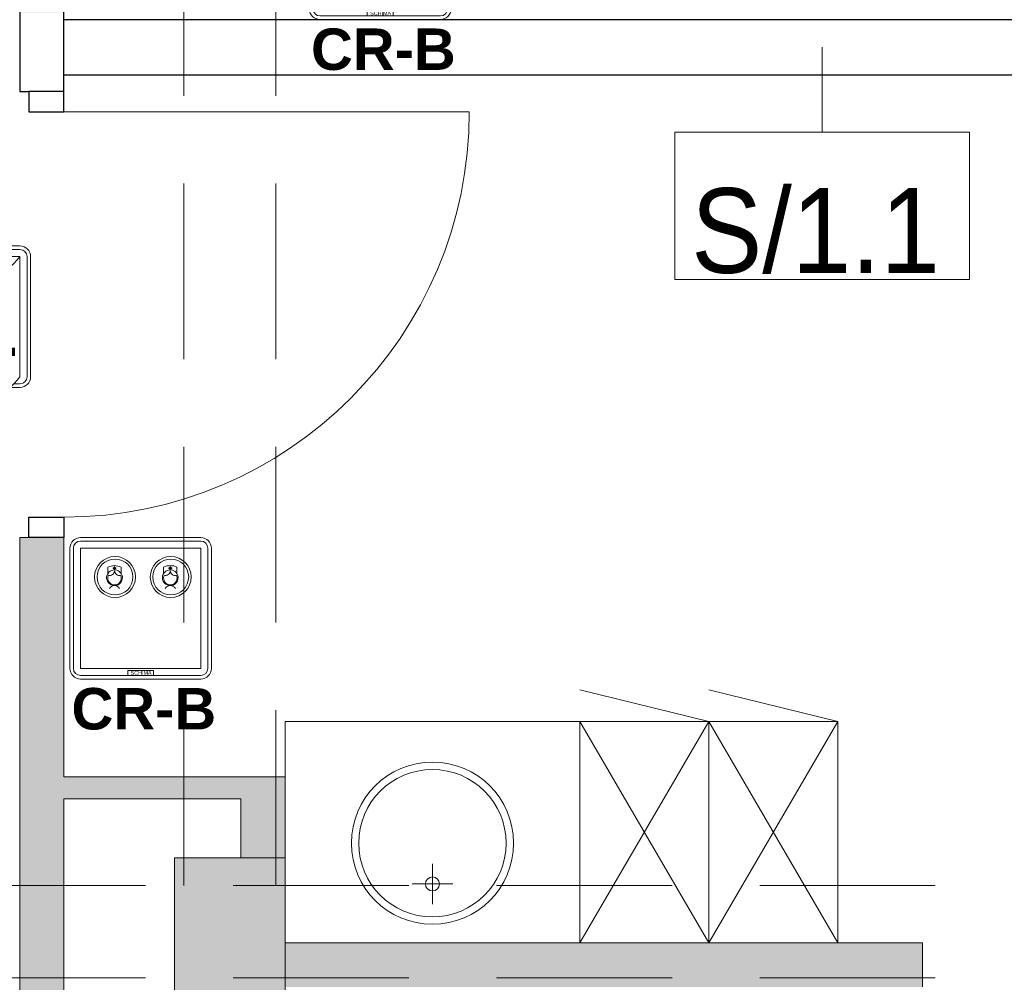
# Model space of a CAD drawing. Header units: centimetres. Extents: x -1316 to 21770, y -8842 to 3590.
# Tile 102 of 125: x 530 to 798, y 395 to 656. Entities that reach past the tile are written whole.
import ezdxf

# ---------------------------------------------------------------- set-up
doc = ezdxf.new("R2010")
doc.units = ezdxf.units.CM
doc.linetypes.add('Ukryte', pattern=[71.438, 47.625, -23.813])
for name, color, linetype, lineweight in [('A-AREA-IDEN', 2, 'Continuous', 13), ('A-DETL-GENF', 92, 'Continuous', 9), ('A-DETL-HDLN', 90, 'Ukryte', 9), ('A-DETL-MEDM', 33, 'Continuous', 13), ('A-DOOR', 31, 'Continuous', 13), ('A-WALL', 113, 'Continuous', 13), ('A-WALL-IDEN', 211, 'Continuous', 13), ('A-WALL-PATT', 111, 'Continuous', 13), ('I-FURN', 30, 'Continuous', 9), ('P-SANR-FIXT', 6, 'Continuous', 9), ('PRZYW_Elementy_inst_przyw', 7, 'Continuous', 9), ('S-COLS', 52, 'Continuous', 13)]:
    doc.layers.add(name, color=color, linetype=linetype, lineweight=lineweight)
doc.styles.add('adam', font='arialbd.ttf')
doc.styles.add('Arial_11', font='arial.ttf', dxfattribs={"width": 0.85, "height": 23})
doc.styles.add('Arial_12', font='arial.ttf', dxfattribs={"width": 0.9, "height": 23})

# ---------------------------------------------------------------- blocks, each defined once
blk = doc.blocks.new('M_Concrete-rengular-Column - 300 x 400mm-1794511-5_piętro III __10_50 m_ - stan projektowany')
at = {"layer": 'S-COLS', "lineweight": 9}
blk.add_hatch(color=254, dxfattribs=at).paths.add_polyline_path([(15, -20), (15, 20), (-15, 20), (-15, -20)], flags=0)
for p, q in [((15, 20), (-15, 20)), ((-15, 20), (-15, -20)), ((15, -20), (15, 20)), ((-15, -20), (15, -20))]:
    blk.add_line(p, q, dxfattribs=at)
blk = doc.blocks.new('DRZWI 1S - automatyczna etykieta - Drzwi 110-2387946-5_piętro III __10_50 m_ - stan projektowany')
at = {"layer": 'A-DETL-GENF'}
for p, q in [((-60.5, 3.5), (-55, 3.5)), ((-60.5, -6), (-60.5, 3.5)), ((-55, 3.5), (-55, -6)), ((55, 3.5), (60.5, 3.5)), ((55, -6), (55, 3.5)), ((60.5, 3.5), (60.5, -6)), ((-55, -6), (-60.5, -6)), ((60.5, -6), (55, -6))]:
    blk.add_line(p, q, dxfattribs=at)
at = {"layer": 'A-DETL-MEDM', "lineweight": 25}
for p, q in [((-60.5, -6), (-60.5, 3.5)), ((-60.5, 3.5), (-55, 3.5)), ((-55, 3.5), (-55, -6)), ((55, 3.5), (55, -6)), ((60.5, 3.5), (55, 3.5)), ((60.5, -6), (60.5, 3.5)), ((-55, -6), (-60.5, -6)), ((55, -6), (60.5, -6))]:
    blk.add_line(p, q, dxfattribs=at)
at = {"layer": 'A-DOOR'}
blk.add_line((55, -6), (55, -116), dxfattribs=at)
blk.add_arc((55, -6), 110, 180, 270, dxfattribs=at)
blk = doc.blocks.new('Blat - Blat-V20-5_piętro III __10_50 m_ - stan projektowany')
at = {"layer": 'I-FURN'}
for p, q in [((0, 0), (80, 0)), ((0, -15), (0, 0)), ((80, 0), (80, -60))]:
    blk.add_line(p, q, dxfattribs=at)
blk = doc.blocks.new('umywalka okrągła d _44cm stal nierdzewna - Type 1-2178342-5_piętro III __10_50 m_ - stan projektowany')
at = {"layer": 'P-SANR-FIXT'}
for p, q in [((12.5, 16.43), (12.5, 27.43)), ((7, 21.93), (18, 21.93))]:
    blk.add_line(p, q, dxfattribs=at)
for centre, radius in [((12.5, 33), 22), ((12.5, 33), 20), ((12.5, 21.93), 1.9)]:
    blk.add_circle(centre, radius, dxfattribs=at)
blk = doc.blocks.new('szafki szatniowe - szafki bez siedziska-841449-5_piętro III __10_50 m_ - stan projektowany')
at = {"layer": 'I-FURN'}
for p, q in [((17.5, -60), (-17.5, 0)), ((-17.5, 0), (-17.5, -60)), ((52.5, -60), (17.5, 0)), ((17.5, -60), (17.5, 0)), ((17.5, 0), (-17.5, -60)), ((52.5, 0), (17.5, -60)), ((17.5, 0), (17.5, -60)), ((52.5, -60), (52.5, 0)), ((-17.5, -60), (17.5, -68.63)), ((-17.5, -60), (17.5, -60)), ((17.5, -60), (52.5, -68.63)), ((17.5, -60), (52.5, -60))]:
    blk.add_line(p, q, dxfattribs=at)
blk = doc.blocks.new('ET sciana_AT7 - 10mm-2270614-5_piętro III __10_50 m_ - stan projektowany')
at = {"layer": 'A-WALL-IDEN'}
for p, q in [((-0.4, 0.196875), (0.4, 0.196875)), ((-0.4, -0.203125), (-0.4, 0.196875)), ((0.4, 0.196875), (0.4, -0.203125)), ((-0.4, -0.203125), (0.4, -0.203125))]:
    blk.add_line(p, q, dxfattribs=at)
blk = doc.blocks.new('LN-4kB')
for centre in [(0, 9.5), (0, -23.14)]:
    blk.add_arc(centre, 20.48, 217.175, 322.825)
at = {"layer": 'PRZYW_Elementy_inst_przyw'}
for p, q in [((16.32, 0), (-16.32, 0)), ((-16.32, -0.96), (16.32, -0.96)), ((-19.2, -2.88), (-19.2, -35.52)), ((-18.24, -2.88), (-18.24, -35.52)), ((18.24, -2.88), (18.24, -35.52)), ((19.2, -35.52), (19.2, -2.88)), ((-16.32, -37.44), (-14.67, -37.44)), ((-16.32, -38.4), (-13.67, -38.4)), ((13.67, -38.4), (16.32, -38.4)), ((14.67, -37.44), (16.32, -37.44))]:
    blk.add_line(p, q, dxfattribs=at)
at = {"layer": 'PRZYW_Elementy_inst_przyw', "color": 7}
for p, q in [((-16.32, -35.52), (-16.32, -2.88)), ((-16.32, -2.88), (16.32, -2.88)), ((16.32, -2.88), (16.32, -35.52))]:
    blk.add_line(p, q, dxfattribs=at)
at = {"layer": 'PRZYW_Elementy_inst_przyw'}
for centre, radius, start, end in [((-16.32, -2.88), 2.88, 90, 180), ((16.32, -2.88), 2.88, 0, 90), ((-16.32, -2.88), 1.92, 90, 180), ((16.32, -2.88), 1.92, 0, 90), ((-16.32, -35.52), 2.88, 180, 270), ((-16.32, -35.52), 1.92, 180, 270), ((16.32, -35.52), 2.88, 270, 0), ((16.32, -35.52), 1.92, 270, 0)]:
    blk.add_arc(centre, radius, start, end, dxfattribs=at)
at = {"layer": 'PRZYW_Elementy_inst_przyw', "color": 150, "lineweight": 5, "insert": (-10.49, -15.87), "char_height": 2.5, "width": 28.6554, "attachment_point": 1, "style": 'adam'}
blk.add_mtext('{\\H5.6x;\\C256;NL}', dxfattribs=at)
blk = doc.blocks.new('Ikona2')
at = {"layer": 'PRZYW_Elementy_inst_przyw'}
h = blk.add_hatch(color=106, dxfattribs=at)
h.dxf.hatch_style = 1
h.paths.add_polyline_path([(0.1, -0.27), (-0.1, -0.27), (-0.1, -0.5), (0.1, -0.5)])
h.paths.add_polyline_path([(0.1, -0.5), (-0.1, -0.5), (-0.1, -0.7), (0.1, -0.7)])
h.paths.add_polyline_path([(0.34, -0.5), (0.1, -0.5), (0.1, -0.7), (0.34, -0.7)])
h.paths.add_polyline_path([(-0.1, -0.5), (-0.34, -0.5), (-0.34, -0.7), (-0.1, -0.7)])
h.paths.add_polyline_path([(0.1, -0.7), (-0.1, -0.7), (-0.1, -0.94), (0.1, -0.94)])
at = {"layer": 'PRZYW_Elementy_inst_przyw', "color": 106}
for p, q in [((-1.58, -1.86), (-1.58, -0.37)), ((1.58, -1.86), (1.58, -0.37))]:
    blk.add_line(p, q, dxfattribs=at)
for points in [[(0.34, -0.5), (0.34, -0.7), (-0.34, -0.7), (-0.34, -0.5)], [(-0.1, -0.27), (0.1, -0.27), (0.1, -0.94), (-0.1, -0.94)]]:
    blk.add_lwpolyline(points, close=True, dxfattribs=at)
for centre, radius, start, end in [((0, -3.55), 3.55, 63.5398, 116.4602), ((0, -2.84), 1.85, 31.7978, 276.8309), ((0.01, -2.9), 1.6, 156.7793, 23.2207), ((0, -2.85), 1.65, 89.6447, 89.8927), ((-0.01, -2.84), 1.86, 277.2029, 31.4258), ((0, -6.13), 1.43, 32.8175, 147.1825)]:
    blk.add_arc(centre, radius, start, end, dxfattribs=at)
at = {"layer": 'PRZYW_Elementy_inst_przyw', "color": 106, "lineweight": 5}
for centre, start, end in [((-1.13, -1.18), 253.1892, 358.3615), ((1.15, -1.18), 181.6385, 286.8108)]:
    blk.add_arc(centre, 1.14, start, end, dxfattribs=at)
blk = doc.blocks.new('Ikona')
at = {"layer": 'PRZYW_Elementy_inst_przyw'}
h = blk.add_hatch(color=1, dxfattribs=at)
h.dxf.hatch_style = 1
h.paths.add_polyline_path([(-1065.97, 3801.31), (-1066.17, 3801.31), (-1066.17, 3801.08), (-1065.97, 3801.08)])
h.paths.add_polyline_path([(-1065.97, 3801.08), (-1066.17, 3801.08), (-1066.17, 3800.87), (-1065.97, 3800.87)])
h.paths.add_polyline_path([(-1065.74, 3801.08), (-1065.97, 3801.08), (-1065.97, 3800.87), (-1065.74, 3800.87)])
h.paths.add_polyline_path([(-1066.17, 3801.08), (-1066.41, 3801.08), (-1066.41, 3800.87), (-1066.17, 3800.87)])
h.paths.add_polyline_path([(-1065.97, 3800.87), (-1066.17, 3800.87), (-1066.17, 3800.64), (-1065.97, 3800.64)])
at = {"layer": 'PRZYW_Elementy_inst_przyw', "color": 1}
for p, q in [((-1067.65, 3799.71), (-1067.65, 3801.21)), ((-1064.49, 3799.71), (-1064.49, 3801.21))]:
    blk.add_line(p, q, dxfattribs=at)
for points in [[(-1065.74, 3801.08), (-1065.74, 3800.87), (-1066.41, 3800.87), (-1066.41, 3801.08)], [(-1066.17, 3801.31), (-1065.97, 3801.31), (-1065.97, 3800.64), (-1066.17, 3800.64)]]:
    blk.add_lwpolyline(points, close=True, dxfattribs=at)
for centre, radius, start, end in [((-1066.07, 3798.74), 1.85, 31.7978, 276.8309), ((-1066.07, 3798.03), 3.55, 63.5398, 116.4602), ((-1066.07, 3798.72), 1.65, 89.6447, 89.8927), ((-1066.06, 3798.68), 1.6, 156.7793, 23.2207), ((-1066.08, 3798.74), 1.86, 277.2029, 31.4258), ((-1066.07, 3795.45), 1.43, 32.8175, 147.1825)]:
    blk.add_arc(centre, radius, start, end, dxfattribs=at)
at = {"layer": 'PRZYW_Elementy_inst_przyw', "color": 1, "lineweight": 5}
for centre, start, end in [((-1067.2, 3800.4), 253.1892, 358.3615), ((-1064.92, 3800.4), 181.6385, 286.8108)]:
    blk.add_arc(centre, 1.14, start, end, dxfattribs=at)
blk = doc.blocks.new('UK4-PPO')
at = {"layer": 'PRZYW_Elementy_inst_przyw'}
for p, q in [((19.21, 19.17), (-13.43, 19.17)), ((-16.31, 16.29), (-16.31, -16.35)), ((-15.35, 16.29), (-15.35, -16.35)), ((-13.43, 18.21), (19.21, 18.21)), ((21.13, 16.29), (21.13, -16.35)), ((22.09, -16.35), (22.09, 16.29)), ((-13.43, -18.27), (19.21, -18.27)), ((-13.43, -19.23), (19.21, -19.23))]:
    blk.add_line(p, q, dxfattribs=at)
at = {"layer": 'PRZYW_Elementy_inst_przyw', "color": 7}
blk.add_lwpolyline([(-13.43, 16.29), (19.21, 16.29), (19.21, -16.35), (-13.43, -16.35)], close=True, dxfattribs=at)
at = {"layer": 'PRZYW_Elementy_inst_przyw', "color": 0}
blk.add_lwpolyline([(-0.6, -16.91), (6.38, -16.91), (6.38, -18.27), (-0.6, -18.27)], close=True, dxfattribs=at)
at = {"layer": 'PRZYW_Elementy_inst_przyw', "lineweight": 5}
for centre, radius in [((-4.07, 8.47), 5.55), ((11.05, 8.47), 5.55), ((-4.07, 8.47), 4.87), ((11.05, 8.47), 4.87)]:
    blk.add_circle(centre, radius, dxfattribs=at)
at = {"layer": 'PRZYW_Elementy_inst_przyw'}
for centre, radius, start, end in [((-13.43, 16.29), 2.88, 90, 180), ((19.21, 16.29), 2.88, 0, 90), ((-13.43, 16.29), 1.92, 90, 180), ((19.21, 16.29), 1.92, 0, 90), ((-13.43, -16.35), 2.88, 180, 270), ((-13.43, -16.35), 1.92, 180, 270), ((19.21, -16.35), 2.88, 270, 0), ((19.21, -16.35), 1.92, 270, 0)]:
    blk.add_arc(centre, radius, start, end, dxfattribs=at)
at = {"layer": 'PRZYW_Elementy_inst_przyw', "lineweight": 5, "xscale": 1.155937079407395, "yscale": 1.155937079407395, "zscale": 1.155937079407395}
for name, p in [('Ikona', (1228.1, -4382.83)), ('Ikona2', (10.92, 11.56))]:
    blk.add_blockref(name, p, dxfattribs=at)
at = {"layer": 'PRZYW_Elementy_inst_przyw', "color": 0, "insert": (0.18, -17.02), "char_height": 1.056, "attachment_point": 1}
blk.add_mtext_dynamic_manual_height_columns('SCHIMA', width=11.8192, gutter_width=12.5, heights=[0], dxfattribs=at)

msp = doc.modelspace()

# ---------------------------------------------------------------- hatches: boundary and pattern name
at = {"layer": 'A-WALL-PATT'}
h = msp.add_hatch(color=9, dxfattribs=at)
h.paths.add_polyline_path([(542.38, 132.33), (542.38, 139.33), (530.38, 139.33), (530.38, 132.33)], flags=0)
h.paths.add_polyline_path([(530.38, 250.33), (542.38, 250.33), (542.38, 515.33), (530.38, 515.33), (530.38, 419.08)], flags=0)
h.paths.add_polyline_path([(542.38, 657.83), (542.38, 660.33), (530.38, 660.33), (530.38, 657.83), (532.88, 657.83)], flags=0)
h.paths.add_polyline_path([(542.38, 781.33), (542.38, 1102.83), (530.38, 1102.83), (530.38, 781.33), (532.88, 781.33)], flags=0)
h.paths.add_polyline_path([(530.38, 1312.83), (542.38, 1312.83), (542.38, 1431.33), (530.38, 1431.33)], flags=0)
h.paths.add_polyline_path([(530.38, 1633.83), (542.38, 1633.83), (542.38, 2022.83), (530.38, 2022.83), (530.38, 1665.12)], flags=0)
h.paths.add_polyline_path([(542.38, 2173.83), (542.38, 2458.83), (530.38, 2458.83), (530.38, 2173.83)], flags=0)
h.paths.add_polyline_path([(530.38, 2593.83), (542.38, 2593.83), (542.38, 2824.33), (530.38, 2824.33), (530.38, 2634.27)], flags=0)
for points in [[(590.38, 444.33), (590.38, 450.33), (542.38, 450.33), (542.38, 444.33)], [(590.38, 428.33), (602.38, 428.33), (602.38, 450.33), (590.38, 450.33), (590.38, 444.33)], [(775.38, 393.33), (775.38, 405.33), (602.38, 405.33), (602.38, 393.33), (736.3, 393.33)]]:
    msp.add_hatch(color=9, dxfattribs=at).paths.add_polyline_path(points, flags=0)

# ---------------------------------------------------------------- linework, layer by layer
at = {"layer": 'A-DETL-HDLN'}
for p, q in [((574.88, 420.83), (574.88, 2793.33)), ((599.88, 420.83), (599.88, 2793.33)), ((-1197.62, 420.83), (1172.38, 420.83)), ((-1197.62, 395.83), (1172.38, 395.83))]:
    msp.add_line(p, q, dxfattribs=at)
at = {"layer": 'A-WALL', "color": 7, "lineweight": 25}
for p, q in [((530.38, 657.83), (530.38, 636.33)), ((542.38, 636.33), (542.38, 657.83)), ((1203.38, 655.83), (542.38, 655.83)), ((542.38, 640.83), (1203.38, 640.83)), ((530.38, 636.33), (532.88, 636.33))]:
    msp.add_line(p, q, dxfattribs=at)
at = {"layer": 'A-WALL', "lineweight": 9}
for p, q in [((532.88, 515.33), (530.38, 515.33)), ((530.38, 515.33), (530.38, 250.33)), ((542.38, 450.33), (542.38, 515.33)), ((602.38, 450.33), (542.38, 450.33)), ((602.38, 428.33), (602.38, 450.33)), ((542.38, 354.33), (542.38, 444.33)), ((542.38, 444.33), (590.38, 444.33)), ((590.38, 444.33), (590.38, 428.33)), ((775.38, 405.33), (602.38, 405.33)), ((775.38, 393.33), (775.38, 405.33))]:
    msp.add_line(p, q, dxfattribs=at)
at = {"layer": 'A-WALL-IDEN'}
msp.add_line((748.15, 648.33), (748.15, 625.28), dxfattribs=at)

# ---------------------------------------------------------------- block references
at = {"layer": 'A-DOOR', "rotation": 89.9999999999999}
msp.add_blockref('DRZWI 1S - automatyczna etykieta - Drzwi 110-2387946-5_piętro III __10_50 m_ - stan projektowany', (536.38, 575.83), dxfattribs=at)
at = {"layer": 'A-WALL-IDEN', "xscale": 99.99999999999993, "yscale": 99.99999999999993, "zscale": 99.99999999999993}
msp.add_blockref('ET sciana_AT7 - 10mm-2270614-5_piętro III __10_50 m_ - stan projektowany', (748.15, 605.6), dxfattribs=at)
at = {"layer": 'I-FURN', "rotation": 180}
msp.add_blockref('szafki szatniowe - szafki bez siedziska-841449-5_piętro III __10_50 m_ - stan projektowany', (734.88, 405.33), dxfattribs=at)
at = {"layer": 'I-FURN'}
msp.add_blockref('Blat - Blat-V20-5_piętro III __10_50 m_ - stan projektowany', (602.38, 465.33), dxfattribs=at)
at = {"layer": 'P-SANR-FIXT'}
msp.add_blockref('umywalka okrągła d _44cm stal nierdzewna - Type 1-2178342-5_piętro III __10_50 m_ - stan projektowany', (629.88, 399.33), dxfattribs=at)
at = {"layer": 'PRZYW_Elementy_inst_przyw'}
ref = msp.add_blockref('UK4-PPO', (625.31, 675.11), dxfattribs=at)
ref.add_attrib('NAZWA', 'CR-B', (609.43, 642.19), dxfattribs={"color": 7, "linetype": 'Continuous', "lineweight": -3, "height": 11.25, "style": 'adam'})
at = {"layer": 'PRZYW_Elementy_inst_przyw', "color": 252, "lineweight": 5}
msp.add_blockref('LN-4kB', (514.13, 594.43), dxfattribs=at)
at = {"layer": 'PRZYW_Elementy_inst_przyw'}
ref = msp.add_blockref('UK4-PPO', (560.31, 496.11), dxfattribs=at)
ref.add_attrib('NAZWA', 'CR-B', (544.43, 463.19), dxfattribs={"color": 7, "linetype": 'Continuous', "lineweight": -3, "height": 11.25, "style": 'adam'})
at = {"layer": 'S-COLS', "lineweight": 9}
msp.add_blockref('M_Concrete-rengular-Column - 300 x 400mm-1794511-5_piętro III __10_50 m_ - stan projektowany', (587.38, 408.33), dxfattribs=at)

# ---------------------------------------------------------------- texts
at = {"layer": 'A-AREA-IDEN', "color": 0, "insert": (414.59, 615.38), "char_height": 23, "width": 100.64, "attachment_point": 7, "line_spacing_factor": 0.936439, "style": 'Arial_11'}
msp.add_mtext('\\pxt3.69565,7.3913,11.08696,14.78261,18.47826,22.17391,25.86957,29.56522,33.26087,36.95652,40.65217,44.34783,48.04348,51.73913,55.43478,59.13043,62.82609,66.52174,70.21739,73.91304,77.6087,81.30435,85,88.69565,92.3913,96.08696,99.78261,103.47826,107.17391,110.86957,114.56522,118.26087;{Korytarz}', dxfattribs=at)
at = {"layer": 'A-WALL-IDEN', "insert": (746.34, 598.44), "char_height": 23, "width": 67.32, "attachment_point": 5, "line_spacing_factor": 0.936439, "style": 'Arial_12'}
msp.add_mtext('\\pxqc,t4.96957,9.93913,14.9087,19.87826,24.84783,29.81739,34.78696,39.75652,44.72609,49.69565,54.66522,59.63478,64.60435,69.57391,74.54348,79.51304,84.48261,89.45217,94.42174,99.3913,104.36087,109.33043,114.3,119.26957,124.23913,129.2087,134.17826,139.14783,144.11739,149.08696,154.05652,159.02609;{S/1.1}', dxfattribs=at)

doc.saveas('drawing.dxf')
